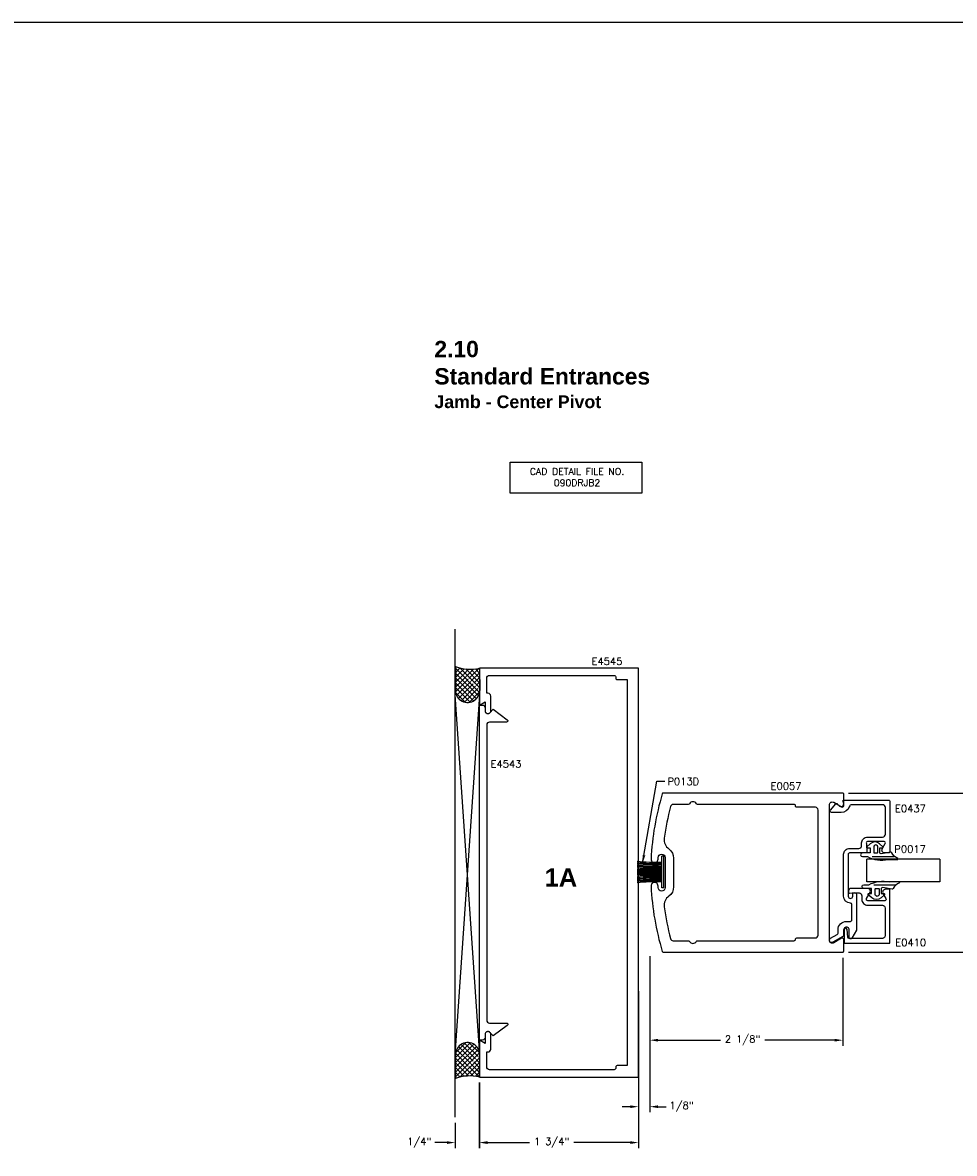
# Model space of a CAD drawing. Extents: x 0 to 123, y 0 to 90.
# Tile 51 of 59: x 76 to 86, y 77 to 90. Entities that reach past the tile are written whole.
import ezdxf

# ---------------------------------------------------------------- set-up
doc = ezdxf.new("R2010")
doc.units = 0
doc.header["$MEASUREMENT"] = 0
doc.header["$PDMODE"] = 3
doc.layers.get('DEFPOINTS').update_dxf_attribs({"linetype": 'CONTINUOUS'})
for name, color, linetype in [('R-ANNO-DIMS', 3, 'CONTINUOUS'), ('R-ANNO-TEXT', 6, 'CONTINUOUS'), ('R-DET1', 4, 'CONTINUOUS'), ('R-DET2', 2, 'CONTINUOUS'), ('R-DET3', 5, 'CONTINUOUS'), ('R-OTLN', 1, 'CONTINUOUS'), ('R-PAT1', 5, 'CONTINUOUS'), ('TITLE', 7, 'CONTINUOUS')]:
    doc.layers.add(name, color=color, linetype=linetype)
doc.styles.get("Standard").update_dxf_attribs({"font": 'simplex'})
doc.dimstyles.new('1X', dxfattribs={"dimscale": 0, "dimtxt": 0.08, "dimasz": 0.09, "dimexe": 0.062, "dimexo": 0.062, "dimgap": 0.045, "dimtad": 0, "dimdec": 4, "dimzin": 4, "dimtxsty": 'STANDARD', "dimcen": 0, "dimazin": 3, "dimtp": 0.02, "dimtfac": 1, "dimtdec": 4, "dimtofl": 0, "dimtmove": 0, "dimatfit": 3, "dimtolj": 1, "dimtzin": 4})

# ---------------------------------------------------------------- blocks, each defined once
blk = doc.blocks.new('*D21')
at = {"layer": 'DEFPOINTS', "color": 0}
for p in [(80.571, 78.274), (80.306, 77.83), (80.306, 77.552)]:
    blk.add_point(p, dxfattribs=at)
at = {"layer": 'R-ANNO-DIMS', "color": 0}
for p, q in [((80.571, 78.212), (80.571, 77.49)), ((80.306, 77.768), (80.306, 77.49)), ((80.216, 77.552), (80.082, 77.552)), ((80.661, 77.552), (80.751, 77.552))]:
    blk.add_line(p, q, dxfattribs=at)
for points in [[(80.216, 77.567), (80.216, 77.537), (80.306, 77.552)], [(80.661, 77.567), (80.661, 77.537), (80.571, 77.552)]]:
    blk.add_solid(points, dxfattribs=at)
at = {"layer": 'R-ANNO-DIMS', "color": 0, "insert": (79.912, 77.552), "char_height": 0.08, "attachment_point": 5}
blk.add_mtext('\\A1;1/4"', dxfattribs=at)
blk = doc.blocks.new('*D18')
at = {"layer": 'DEFPOINTS', "color": 0}
for p in [(82.449, 79.665), (84.574, 79.649), (82.449, 78.679)]:
    blk.add_point(p, dxfattribs=at)
at = {"layer": 'R-ANNO-DIMS', "color": 0}
for p, q in [((82.449, 79.603), (82.449, 78.617)), ((84.574, 79.587), (84.574, 78.617)), ((82.539, 78.679), (83.227, 78.679)), ((84.484, 78.679), (83.717, 78.679))]:
    blk.add_line(p, q, dxfattribs=at)
for points in [[(82.539, 78.694), (82.539, 78.664), (82.449, 78.679)], [(84.484, 78.694), (84.484, 78.664), (84.574, 78.679)]]:
    blk.add_solid(points, dxfattribs=at)
at = {"layer": 'R-ANNO-DIMS', "color": 0, "insert": (83.472, 78.679), "char_height": 0.08, "attachment_point": 5}
blk.add_mtext('\\A1;2 1/8"', dxfattribs=at)
blk = doc.blocks.new('*D19')
at = {"layer": 'DEFPOINTS', "color": 0}
for p in [(80.574, 78.274), (82.324, 78.274), (80.574, 77.552)]:
    blk.add_point(p, dxfattribs=at)
at = {"layer": 'R-ANNO-DIMS', "color": 0}
for p, q in [((80.574, 78.212), (80.574, 77.49)), ((82.324, 78.212), (82.324, 77.49)), ((80.664, 77.552), (81.124, 77.552)), ((82.234, 77.552), (81.614, 77.552))]:
    blk.add_line(p, q, dxfattribs=at)
for points in [[(80.664, 77.567), (80.664, 77.537), (80.574, 77.552)], [(82.234, 77.567), (82.234, 77.537), (82.324, 77.552)]]:
    blk.add_solid(points, dxfattribs=at)
at = {"layer": 'R-ANNO-DIMS', "color": 0, "insert": (81.369, 77.552), "char_height": 0.08, "attachment_point": 5}
blk.add_mtext('\\A1;1 3/4"', dxfattribs=at)
blk = doc.blocks.new('*D20')
at = {"layer": 'DEFPOINTS', "color": 0}
for p in [(84.574, 81.399), (86.321, 81.399), (84.574, 79.649)]:
    blk.add_point(p, dxfattribs=at)
at = {"layer": 'R-ANNO-DIMS', "color": 0}
for p, q in [((84.636, 81.399), (86.383, 81.399)), ((86.321, 81.309), (86.321, 80.704)), ((86.321, 79.739), (86.321, 80.214)), ((84.636, 79.649), (86.383, 79.649))]:
    blk.add_line(p, q, dxfattribs=at)
for points in [[(86.306, 81.309), (86.336, 81.309), (86.321, 81.399)], [(86.306, 79.739), (86.336, 79.739), (86.321, 79.649)]]:
    blk.add_solid(points, dxfattribs=at)
at = {"layer": 'R-ANNO-DIMS', "color": 0, "insert": (86.321, 80.459), "char_height": 0.08, "attachment_point": 5, "rotation": 90}
blk.add_mtext('\\A1;1 3/4"', dxfattribs=at)
blk = doc.blocks.new('S')
at = {"layer": 'R-DET2'}
for p, q in [((4.542, 7.201), (4.542, 8.004)), ((4.542, 8.004), (4.792, 8.004)), ((4.792, 7.201), (4.792, 8.004)), ((4.792, 7.201), (4.542, 7.201))]:
    blk.add_line(p, q, dxfattribs=at)
blk = doc.blocks.new('GLASS')
at = {"layer": 'R-DET2'}
blk.add_blockref('S', (-4.542, -7.201), dxfattribs=at)
blk = doc.blocks.new('QUARTER_INCH_GLASS')
at = {"layer": 'R-DET2'}
blk.add_blockref('GLASS', (0, 0), dxfattribs=at)
blk = doc.blocks.new('1-4_P0017')
at = {"layer": 'R-DET2'}
for points in [[(-0.127, 0.093), (-0.131, 0.191, -0.280474), (-0.115, 0.201, 0.169063), (-0.053, 0.132, -0.378809), (-0.045, 0.121), (-0.064, 0.016, 0.346242), (-0.054, 0), (0, 0), (0.001, 0.03, -0.608656), (0.014, 0.036), (0.047, -0.001, -0.378617), (0.047, -0.104), (0.014, -0.141, -0.608656), (0.001, -0.135), (0, -0.105), (-0.055, -0.105), (-0.055, -0.19, -1), (-0.095, -0.19), (-0.095, -0.135, -0.175364)], [(0.032, -0.051, -0.341999), (0.012, -0.066), (-0.047, -0.066, -0.414214), (-0.055, -0.058), (-0.055, -0.029, -0.414214), (-0.047, -0.021), (0.012, -0.021, -0.341999), (0.032, -0.036, -0.127017)]]:
    blk.add_lwpolyline(points, format="xyb", close=True, dxfattribs=at)
blk.add_lwpolyline([(-0.095, -0.082), (-0.094, 0.158)], dxfattribs=at)
blk = doc.blocks.new('P013D')
at = {"layer": 'R-DET2'}
for p, q in [((99.794, 80.417), (99.794, 80.767)), ((99.819, 80.767), (99.794, 80.767)), ((99.819, 80.417), (99.819, 80.767)), ((99.794, 80.592), (99.523, 80.592)), ((99.819, 80.417), (99.794, 80.417))]:
    blk.add_line(p, q, dxfattribs=at)
for centre, radius, start, end in [((99.737, 82.669), 1.969, 263.7672, 271.6641), ((99.737, 82.655), 1.969, 263.7672, 271.6641), ((99.724, 83.337), 2.661, 265.6666, 271.5038), ((99.724, 83.321), 2.661, 265.6666, 271.5038), ((99.713, 84.3), 3.652, 267.018, 271.2698), ((99.713, 84.285), 3.652, 267.018, 271.2698), ((99.668, 85.506), 4.887, 268.3019, 271.4785), ((99.656, 89.35), 8.744, 269.1302, 270.9054), ((99.656, 71.835), 8.744, 89.0946, 90.8698), ((99.668, 75.679), 4.887, 88.5215, 91.6981), ((99.713, 76.9), 3.652, 88.7302, 92.982), ((99.713, 76.885), 3.652, 88.7302, 92.982), ((99.724, 77.863), 2.661, 88.4962, 94.3334), ((99.724, 77.848), 2.661, 88.4962, 94.3334), ((99.737, 78.529), 1.969, 88.3359, 96.2328), ((99.737, 78.516), 1.969, 88.3359, 96.2328)]:
    blk.add_arc(centre, radius, start, end, dxfattribs=at)
blk = doc.blocks.new('*D147')
at = {"layer": 'DEFPOINTS', "color": 0}
for p in [(82.324, 79.279), (82.449, 79.279), (82.449, 77.947)]:
    blk.add_point(p, dxfattribs=at)
at = {"layer": 'R-ANNO-DIMS', "color": 0, "linetype": 'BYBLOCK'}
for p, q in [((82.324, 79.217), (82.324, 77.885)), ((82.449, 79.217), (82.449, 77.885)), ((82.234, 77.947), (82.144, 77.947)), ((82.539, 77.947), (82.629, 77.947))]:
    blk.add_line(p, q, dxfattribs=at)
at = {"layer": 'R-ANNO-DIMS', "color": 0}
for points in [[(82.234, 77.962), (82.234, 77.932), (82.324, 77.947)], [(82.539, 77.962), (82.539, 77.932), (82.449, 77.947)]]:
    blk.add_solid(points, dxfattribs=at)
at = {"layer": 'R-ANNO-DIMS', "color": 0, "insert": (82.8, 77.947), "char_height": 0.08, "attachment_point": 5}
blk.add_mtext('\\A1;1/8"', dxfattribs=at)

msp = doc.modelspace()

# ---------------------------------------------------------------- hatches: boundary and pattern name
at = {"layer": 'R-PAT1'}
h = msp.add_hatch(dxfattribs=at)
h.set_pattern_fill('ANSI37', color=256, scale=0.3, style=0)
h.set_pattern_definition([(45, (70.7351, 75.90718), (-0.0265165, 0.0265165), []), (135, (70.7351, 75.90718), (-0.0265165, -0.0265165), [])])
edge = h.paths.add_edge_path()
edge.add_line((80.5739103, 82.7740528), (80.5772787, 82.5291629))
edge.add_line((80.3097119, 82.7917479), (80.3098039, 82.5291629))
edge.add_arc((80.4435413, 82.5291629), 0.1337374, 180, 368.29686323)
edge.add_arc((80.4706837, 83.213985), 0.4518806, 249.13137157, 283.20510827)
h = msp.add_hatch(dxfattribs=at)
h.set_pattern_fill('ANSI37', color=256, scale=0.3, style=0)
h.set_pattern_definition([(315, (70.735336, 85.140583), (-0.0265165, -0.0265165), []), (225, (70.735336, 85.140583), (-0.0265165, 0.0265165), [])])
edge = h.paths.add_edge_path()
edge.add_line((80.5741453, 78.2737095), (80.5775137, 78.5185994))
edge.add_line((80.3099469, 78.2560143), (80.3100389, 78.5185994))
edge.add_arc((80.4437763, 78.5185994), 0.1337374, 351.70313677, 540)
edge.add_arc((80.4709187, 77.8337773), 0.4518806, 76.79489173, 110.86862843)

# ---------------------------------------------------------------- linework, layer by layer
at = {"layer": 'R-ANNO-TEXT'}
msp.add_lwpolyline([(80.9114871, 85.0420497), (82.362967, 85.0420497), (82.362967, 84.6999869), (80.9114871, 84.6999869)], close=True, dxfattribs=at)
at = {"layer": 'R-DET1', "color": 4, "linetype": 'CONTINUOUS'}
msp.add_lwpolyline([(80.8709143, 78.8677629, -0.7220754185), (80.8798727, 78.8407318), (80.7267558, 78.7267635), (80.6888346, 78.7646845, 0.6681788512), (80.6359143, 78.7427642), (80.6359144, 78.7107637, -0.4142136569), (80.6049144, 78.6797637), (80.5739142, 78.6797635), (80.5739142, 82.3677635), (80.6049144, 82.3677635, -0.4142137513), (80.6359144, 82.3367635), (80.6359143, 82.3047625, 0.6681815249), (80.6888348, 82.2828424), (80.7267558, 82.3207635), (80.8798728, 82.2067946, -0.7220739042), (80.8709143, 82.1797635), (80.6849143, 82.1797635, 0.4142135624), (80.6539143, 82.1487635), (80.6539143, 78.8987634, 0.4142135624), (80.6849143, 78.8677634)], format="xyb", close=True, dxfattribs=at)
at = {"layer": 'R-DET1'}
for points in [[(84.5834759, 80.2636805), (84.5834759, 80.7246844, -0.4142135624), (84.6484759, 80.7896844), (84.7504889, 80.7896844, 0.4142135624), (84.7814889, 80.8206844), (84.7814889, 80.8496844, -0.4142135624), (84.8464889, 80.9146844), (85.0124749, 80.9146844, 0.4142135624), (85.0434749, 80.9456844), (85.0434749, 81.2396794, 0.4142135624), (85.0124749, 81.2706794), (84.6754345, 81.2706794, 0.3256627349), (84.6459261, 81.2491796, -0.3256627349), (84.557401, 81.1846804), (84.4490212, 81.1846804, -0.6370702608), (84.4375306, 81.2093222), (84.4984837, 81.2819632, -0.4779725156), (84.5140442, 81.2816663), (84.5296251, 81.2615896, 0.8690679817), (84.5829013, 81.2921008), (84.576958, 81.3069711, -0.5305087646), (84.5862438, 81.3206824), (85.0784779, 81.3206824, -0.4142135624), (85.0934779, 81.3056824), (85.0934779, 80.7546804, -0.4142135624), (85.0784779, 80.7396804), (85.0359805, 80.7396804, -0.5773590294), (85.0091341, 80.7861811), (85.0414671, 80.84218, 0.5773590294), (85.0284769, 80.8646804), (84.8464899, 80.8646804, 0.5773411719), (84.8334993, 80.8421807), (84.8389823, 80.7396804), (84.6484749, 80.7396804, 0.4142135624), (84.6334749, 80.7246804), (84.6334749, 80.263683, 1), (84.6834779, 80.263683), (84.6834779, 80.2856861, -1), (84.7234749, 80.2856861), (84.7234749, 79.888683), (84.6734664, 79.8020637, -0.7673308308), (84.6454759, 79.8095636), (84.6454759, 79.8932136, 1.0057039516), (84.5834779, 79.8935653), (84.5834758, 79.834565, -0.2679461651), (84.5759755, 79.821575), (84.463973, 79.7569138, -0.9999753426), (84.4389744, 79.8002126), (84.5139762, 79.8435175, 0.2679423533), (84.5214759, 79.8565077), (84.5214759, 79.8935681, -0.4142135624), (84.6144759, 79.9865681), (84.6584759, 79.9865681, 0.4142135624), (84.6734759, 80.0015675), (84.6734759, 80.1736815, 0.4142119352), (84.658476, 80.1886815, -0.4142119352), (84.5834749, 80.263683)], [(84.6357214, 80.3110669, 0.4559911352), (84.6528218, 80.2962149), (84.6757213, 80.2994509), (84.7527601, 80.2994529, -0.4142135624), (84.7837601, 80.2684529), (84.7837599, 80.2296409, 0.4157347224), (84.8489082, 80.1644519), (85.0097215, 80.1644509, -0.4142135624), (85.0407215, 80.1334509), (85.0407215, 79.8294539, -0.4142135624), (85.0097215, 79.7984539), (84.6460148, 79.7984509, -0.3788668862), (84.6311266, 79.8116229), (84.6206092, 79.8972799, 0.9407073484), (84.5907212, 79.8954519), (84.5907213, 79.7484529), (85.0907213, 79.7484529), (85.0907213, 80.3394523), (85.0434148, 80.3394539, 0.5773503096), (85.016568, 80.2929539), (85.0488998, 80.2369519, -0.5773499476), (85.0359094, 80.2144519), (84.8487598, 80.2144519, -0.5773500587), (84.8357695, 80.2369519), (84.8738746, 80.302952, 0.5773539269), (84.8470279, 80.3494524), (84.6667215, 80.3494523, 0.4142112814), (84.6357214, 80.3184523), (84.6357214, 80.3110669)]]:
    msp.add_lwpolyline(points, format="xyb", dxfattribs=at)
at = {"layer": 'R-DET3'}
for p, q in [((80.3060994, 77.8300359), (80.3060994, 83.2015777)), ((80.5739142, 78.5691803), (80.3064394, 82.478347)), ((80.5739142, 82.478347), (80.3064394, 78.5691803))]:
    msp.add_line(p, q, dxfattribs=at)
at = {"layer": 'R-OTLN', "linetype": 'CONTINUOUS'}
msp.add_lwpolyline([(82.1989146, 80.5237626), (82.1989146, 78.3987636), (82.0889145, 78.3987636, 0.4142135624), (82.0739145, 78.3837636), (82.0739146, 78.3687636, -0.4142135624), (82.0589146, 78.3537636), (80.6849142, 78.3537636, -0.4142135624), (80.6539142, 78.3847636), (80.6539142, 78.5493906), (80.6678782, 78.5493906, 0.4145537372), (80.6989143, 78.5803906), (80.6989142, 78.7427616, 1.0000322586), (80.6369142, 78.7427636), (80.6369142, 78.6433906), (80.5739142, 78.6797636), (80.5739142, 78.2737636), (82.3239146, 78.2737636), (82.3239146, 80.5237636), (82.3239146, 82.7737636), (80.5739142, 82.7737636), (80.5739142, 82.3677635), (80.6369142, 82.4041366), (80.6369142, 82.3047637, 1.0000306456), (80.6989142, 82.3047656), (80.6989142, 82.4671363, 0.4145537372), (80.6678782, 82.4981363), (80.6539142, 82.4981363), (80.6539143, 82.6627636, -0.4142135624), (80.6849142, 82.6937636), (82.0589146, 82.6937636, -0.4142135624), (82.0739146, 82.6787636), (82.0739145, 82.6637636, 0.4142135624), (82.0889145, 82.6487636), (82.1989146, 82.6487636), (82.1989146, 80.5237646)], format="xyb", dxfattribs=at)
at = {"layer": 'R-OTLN'}
for points in [[(82.4627178, 80.6735756, 1.0252888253), (82.54039, 80.6716356), (82.54039, 80.6874474, -1), (82.61839, 80.6874474), (82.61839, 80.3588484), (82.61839, 80.3594419, -1), (82.540401, 80.3594419), (82.540401, 80.3759112, 1.0253006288), (82.4627213, 80.3739701, 0.0609608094), (82.5872728, 79.6558703, 0.3306371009), (82.5968452, 79.6487634), (84.5739802, 79.6487634, 0.4142209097), (84.5839802, 79.6587637), (84.5839778, 79.7878073, 0.5773500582), (84.5614778, 79.8007977), (84.4744778, 79.7505683, -0.5773500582), (84.4279778, 79.7774151), (84.4279764, 81.2702002, -0.5773517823), (84.4744765, 81.2970469), (84.5614764, 81.246817, 0.5773517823), (84.5839764, 81.2598073), (84.5839802, 81.3887632, 0.4142209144), (84.5739802, 81.3987634), (82.5968186, 81.3987634, 0.3306456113), (82.5872462, 81.3916563, 0.060958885)], [(82.6088569, 80.9012193, 0.2759247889), (82.6595826, 80.7834797, -0.2408117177), (82.71139, 80.6821493), (82.71139, 80.3653775, -0.2407978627), (82.6595879, 80.264051, 0.2759186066), (82.608868, 80.1463116, 0.0309897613), (82.6773826, 79.7969257, 0.3411829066), (82.7073754, 79.7737634), (82.8735804, 79.7737634, -0.2743957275), (82.8867471, 79.7659493, 0.5934760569), (82.9613588, 79.7659493, -0.2743957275), (82.9745256, 79.7737634), (84.0379805, 79.7737634, 0.4240125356), (84.0529722, 79.7892634, -0.4240125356), (84.0679638, 79.8047634), (84.2719805, 79.8047634, 0.4142135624), (84.3029805, 79.8357634), (84.3029805, 81.2117634, 0.4142135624), (84.2719805, 81.2427634), (84.0679805, 81.2427634, -0.4240125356), (84.0529888, 81.2582634, 0.4240125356), (84.0379972, 81.2737634), (82.9744256, 81.2737634, -0.2743957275), (82.9612588, 81.2815776, 0.5934760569), (82.8866471, 81.2815776, -0.2743957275), (82.8734804, 81.2737634), (82.7073524, 81.2737634, 0.3411918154), (82.6773594, 81.2506001, 0.0309891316)]]:
    msp.add_lwpolyline(points, format="xyb", close=True, dxfattribs=at)
at = {"layer": 'R-PAT1'}
for p, q in [((80.3097119, 82.7917479), (80.3098039, 82.5291629)), ((80.5739103, 82.7740528), (80.5772787, 82.5291629)), ((80.3099469, 78.2560143), (80.3100389, 78.5185994)), ((80.5741453, 78.2737095), (80.5775137, 78.5185994))]:
    msp.add_line(p, q, dxfattribs=at)
for centre, radius, start, end in [((80.4706837, 83.213985), 0.4518806, 249.13137157, 283.20510827), ((80.4435413, 82.5291629), 0.1337374, 180, 8.29686323), ((80.4437763, 78.5185994), 0.1337374, 351.70313677, 180), ((80.4709187, 77.8337773), 0.4518806, 76.79489173, 110.86862843)]:
    msp.add_arc(centre, radius, start, end, dxfattribs=at)
at = {"layer": 'TITLE'}
msp.add_line((117.9080005, 89.8789502), (5.25, 89.8789502), dxfattribs=at)

# ---------------------------------------------------------------- block references
at = {"layer": 'R-DET2', "rotation": 90}
msp.add_blockref('QUARTER_INCH_GLASS', (85.6428552, 80.4203263), dxfattribs=at)
at = {"layer": 'R-DET3', "xscale": -1, "rotation": 270}
msp.add_blockref('1-4_P0017', (84.9803003, 80.7946804), dxfattribs=at)
at = {"layer": 'R-DET3'}
msp.add_blockref('P013D', (-17.2138191, -0.062196), dxfattribs=at)
at = {"layer": 'R-DET3', "rotation": 270}
msp.add_blockref('1-4_P0017', (84.9961291, 80.2944524), dxfattribs=at)

# ---------------------------------------------------------------- texts
at = {"layer": 'R-ANNO-TEXT'}
for s, insert, char_height, width, attachment_point in [('CAD DETAIL FILE NO.\\P090DRJB2', (81.6481693, 84.976467), 0.075, 1.875, 2), ('{\\fArial|b1|i0|c0|p34;1A}', (81.2922972, 80.5703958, 6.2106922), 0.2, 7.44, 1)]:
    msp.add_mtext(s, dxfattribs=dict(at, insert=insert, char_height=char_height, width=width, attachment_point=attachment_point))
at = {"layer": 'R-ANNO-TEXT', "char_height": 0.08, "attachment_point": 4}
for s, insert in [('\\A1;E4545', (81.808208, 82.8489899)), ('E4543', (80.6966108, 81.7188497)), ('\\A1;P013D', (82.6435063, 81.5272465)), ('\\A1;E0057', (83.7798528, 81.4760958)), ('\\A1;E0437', (85.1493215, 81.2286718)), ('\\A1;P0017', (85.1415209, 80.7826266)), ('\\A1;E0410', (85.1520023, 79.754354))]:
    msp.add_mtext(s, dxfattribs=dict(at, insert=insert))
at = {"layer": 'TITLE', "insert": (80.077697, 86.3760354, 6.2106922), "char_height": 0.18, "width": 7.44, "attachment_point": 1}
msp.add_mtext('{\\fArial|b1|i0|c0|p34;2.10\\PStandard Entrances\\P\\H0.7778x;Jamb - Center Pivot}', dxfattribs=at)

# ---------------------------------------------------------------- dimensions: what is measured, and where the dimension line sits
at = {"layer": 'R-ANNO-DIMS'}
dim = msp.add_linear_dim(base=(86.3214926, 81.3987634), p1=(84.5739802, 79.6487636), p2=(84.5739802, 81.3987634), angle=90, dimstyle='1X', override={"dimscale": 1, "dimpost": '"'}, dxfattribs=at)
dim.commit()
dim.dimension.update_dxf_attribs({"geometry": '*D20', "text_midpoint": (86.3214926, 80.4589128), "dimtype": 160})
for base, p1, p2, override, picture, middle in [((82.4489142, 78.6790646), (84.5739132, 79.6487636), (82.4489142, 79.6647638), {"dimscale": 1, "dimpost": '"'}, '*D18', (83.4717183, 78.6790646)), ((82.4489139, 77.9469987), (82.3239142, 79.278533), (82.4489139, 79.2785331), {"dimscale": 1, "dimpost": '"', "dimarcsym": 1}, '*D147', (82.7996282, 77.9469987)), ((80.3060994, 77.5523969), (80.5714292, 78.2743379), (80.3060994, 77.8300359), {"dimscale": 1, "dimpost": '"'}, '*D21', (79.9115844, 77.5523969)), ((80.5739142, 77.5523969), (82.3239142, 78.2737636), (80.5739142, 78.2737636), {"dimscale": 1, "dimpost": '"'}, '*D19', (81.3687423, 77.5523969))]:
    dim = msp.add_linear_dim(base=base, p1=p1, p2=p2, dimstyle='1X', override=override, dxfattribs=at)
    dim.commit()
    dim.dimension.update_dxf_attribs({"geometry": picture, "text_midpoint": middle, "dimtype": 160})

# ---------------------------------------------------------------- leaders
at = {"layer": 'R-ANNO-TEXT'}
msp.add_leader([(82.3704594, 80.6270652), (82.5264531, 81.5297037), (82.6164531, 81.5297037)], dimstyle='1X', override={"dimscale": 1}, dxfattribs=at)

doc.saveas('drawing.dxf')
